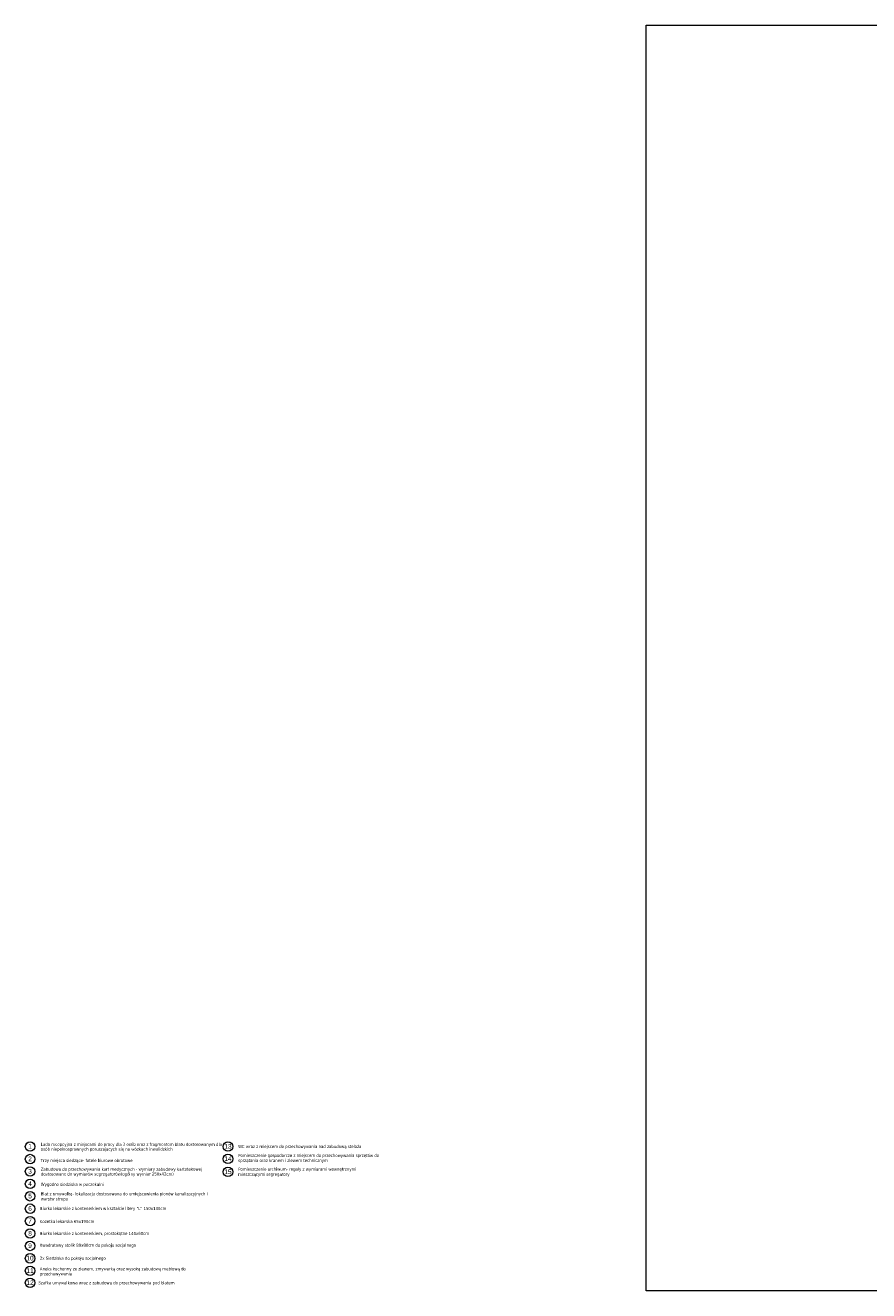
# Model space of a CAD drawing. Extents: x -1922 to 5870, y 70 to 4130.
# Tile 1 of 15: x -1922 to 784, y 70 to 4130. Entities that reach past the tile are written whole.
import ezdxf

# ---------------------------------------------------------------- set-up
doc = ezdxf.new("R2010")
doc.units = 0
doc.header["$MEASUREMENT"] = 0
for name, color, linetype, lineweight in [('!KONCEPCJA_Nr_pióra__5', 7, 'Continuous', 15), ('arkusz_Nr_pióra__5', 7, 'Continuous', 15), ('OW_tabela_stałe_Nr_pióra__5', 7, 'Continuous', 15)]:
    doc.layers.add(name, color=color, linetype=linetype, lineweight=lineweight)
doc.styles.add('GENERATED_STYLE_1', font='tahoma.ttf')
doc.styles.add('GENERATED_STYLE_4', font='arial.ttf')

msp = doc.modelspace()

# ---------------------------------------------------------------- linework, layer by layer
at = {"layer": '!KONCEPCJA_Nr_pióra__5', "color": 7, "linetype": 'Continuous', "lineweight": 15, "ltscale": 0.1}
for centre in [(-1906.4, 532.4), (-1271.4, 532.4), (-1906.4, 492.4), (-1271.4, 492.9), (-1906.4, 452.6), (-1271.4, 451.2), (-1906.4, 412.7), (-1906.4, 372.9), (-1906.4, 333.1), (-1906.4, 293.3), (-1906.4, 253.5), (-1906.4, 213.6), (-1906.4, 173.8), (-1906.4, 134), (-1906.4, 95.4)]:
    msp.add_circle(centre, 15.2, dxfattribs=at)
at = {"layer": 'arkusz_Nr_pióra__5', "color": 7, "linetype": 'Continuous', "lineweight": 15, "ltscale": 0.1}
msp.add_lwpolyline([(70, 4130), (5870, 4130), (5870, 70), (70, 70)], close=True, dxfattribs=at)

# ---------------------------------------------------------------- texts
at = {"layer": '!KONCEPCJA_Nr_pióra__5', "color": 7, "linetype": 'Continuous', "lineweight": 15, "char_height": 14.945, "attachment_point": 2, "style": 'GENERATED_STYLE_4'}
for s, insert in [('\\A1;{\\pqc;\\fArial|b0|i0|c238|p38;1}', (-1906.4, 540.5)), ('\\A1;{\\pqc;\\fArial|b0|i0|c238|p38;1\\fArial|b0|i0|c238|p38;3}', (-1271.4, 540.5)), ('\\A1;{\\pqc;\\fArial|b0|i0|c238|p38;2}', (-1906.4, 500.5)), ('\\A1;{\\pqc;\\fArial|b0|i0|c238|p38;1\\fArial|b0|i0|c238|p38;4}', (-1271.4, 501.1)), ('\\A1;{\\pqc;\\fArial|b0|i0|c238|p38;3}', (-1906.4, 460.7)), ('\\A1;{\\pqc;\\fArial|b0|i0|c238|p38;1\\fArial|b0|i0|c238|p38;5}', (-1271.4, 459.3)), ('\\A1;{\\pqc;\\fArial|b0|i0|c238|p38;4}', (-1906.4, 420.9)), ('\\A1;{\\pqc;\\fArial|b0|i0|c238|p38;5}', (-1906.4, 381.1)), ('\\A1;{\\pqc;\\fArial|b0|i0|c238|p38;6}', (-1906.4, 341.3)), ('\\A1;{\\pqc;\\fArial|b0|i0|c238|p38;7}', (-1906.4, 301.4)), ('\\A1;{\\pqc;\\fArial|b0|i0|c238|p38;8}', (-1906.4, 261.6)), ('\\A1;{\\pqc;\\fArial|b0|i0|c238|p38;9}', (-1906.4, 221.8)), ('\\A1;{\\pqc;\\fArial|b0|i0|c238|p38;10}', (-1906.4, 182)), ('\\A1;{\\pqc;\\fArial|b0|i0|c238|p38;11}', (-1906.4, 142.1)), ('\\A1;{\\pqc;\\fArial|b0|i0|c238|p38;1\\fArial|b0|i0|c238|p38;2}', (-1906.4, 103.5))]:
    msp.add_mtext(s, dxfattribs=dict(at, insert=insert))
at = {"layer": 'OW_tabela_stałe_Nr_pióra__5', "color": 7, "linetype": 'Continuous', "lineweight": 15, "char_height": 10, "attachment_point": 1, "style": 'GENERATED_STYLE_1'}
for s, insert, width, line_spacing_factor in [('\\A1;{\\pql;\\fTahoma|b0|i0|c238|p34;Lada recepcyjna z miejscami do pracy dla 3 osób\\fTahoma|b0|i0|c238|p34; oraz z fragmentem blatu dostosowanym dla osób niepełnosprawnych poruszających się na wózkach inwalidzkich}', (-1871.9, 544.6), 555.765, 0.922871), ('\\A1;{\\pql;\\fTahoma|b0|i0|c238|p34;Pomieszczenie gospodarcze z miejscem do przechowywania sprzętów do sprzątania oraz kranem i zlewem technicznym}', (-1238.8, 509.1), 494.553, 0.965985), ('\\A1;{\\pql;\\fTahoma|b0|i0|c238|p34;Zabudowa do przechowywania kart medycznych - wymiary zabudowy kartotekowej dostosowane do wymiarów segregatorów(ogólny wymiar 2\\fTahoma|b0|i0|c238|p34;5\\fTahoma|b0|i0|c238|p34;0x42cm)}', (-1871.9, 464.8), 560.588, 0.923106), ('\\A1;{\\pql;\\fTahoma|b0|i0|c238|p34;Pomieszczenie archiwum- regały z wymiarami wewnętrznymi mieszczącymi segregatory }', (-1238.8, 465), 382.087, 0.988642), ('\\A1;{\\pql;\\fTahoma|b0|i0|c238|p34;Blat z umywalką\\fTahoma|b0|i0|c238|p34;- lokalizacja \\fTahoma|b0|i0|c238|p34;dostosowan\\fTahoma|b0|i0|c238|p34;a\\fTahoma|b0|i0|c238|p34; do \\fTahoma|b0|i0|c238|p34;umiejscowienia\\fTahoma|b0|i0|c238|p34; pionów kanalizacyjnych i warstw stropu}', (-1871.9, 386), 545.314, 0.9916), ('\\A1;{\\pql;\\fTahoma|b0|i0|c238|p34;Aneks kuchenny ze zlewem, zmywarką oraz wysoką zabudową meblową do przechowywania }', (-1874.9, 145), 483.535, 0.965856)]:
    msp.add_mtext(s, dxfattribs=dict(at, insert=insert, width=width, line_spacing_factor=line_spacing_factor))
for s, insert in [('\\A1;{\\pql;\\fTahoma|b0|i0|c238|p34;WC wraz z miejscem do przechowywania nad zabudową stelaża}', (-1238.8, 537.6)), ('\\A1;{\\pql;\\fTahoma|b0|i0|c238|p34;Trzy miejsca siedzące- fotele biurowe\\fTahoma|b0|i0|c238|p34; \\fTahoma|b0|i0|c238|p34;obrotowe }', (-1871.9, 492.7)), ('\\A1;{\\pql;\\fTahoma|b0|i0|c238|p34;Wygodne siedziska \\fTahoma|b0|i0|c238|p34;w\\fTahoma|b0|i0|c238|p34; poczekalni}', (-1871.9, 416.3)), ('\\A1;{\\pql;\\fTahoma|b0|i0|c238|p34;Biurko lekarskie z kontenerkiem w kształcie litery "L" \\fTahoma|b0|i0|c238|p34;150x130cm}', (-1874.9, 338.8)), ('\\A1;{\\pql;\\fTahoma|b0|i0|c238|p34;Kozetka lekarska\\fTahoma|b0|i0|c238|p34; 65x190cm}', (-1874.9, 297.1)), ('\\A1;{\\pql;\\fTahoma|b0|i0|c238|p34;Biurko lekarskie z kontenerkiem\\fTahoma|b0|i0|c238|p34;, prostokątne 140x60cm}', (-1874.9, 258.7)), ('\\A1;{\\pql;\\fTahoma|b0|i0|c238|p34;Kwadratowy stolik\\fTahoma|b0|i0|c238|p34; 80x80cm\\fTahoma|b0|i0|c238|p34; do pokoju socjalnego }', (-1874.9, 221)), ('\\A1;{\\pql;\\fTahoma|b0|i0|c238|p34;2x Siedziska do pokoju socjalnego}', (-1874.9, 179.2)), ('\\A1;{\\pql;\\fTahoma|b0|i0|c238|p34;Szafka umywalkowa wraz z zabudową do przechowywania pod blatem}', (-1879.3, 100.4))]:
    msp.add_mtext(s, dxfattribs=dict(at, insert=insert))

doc.saveas('drawing.dxf')
